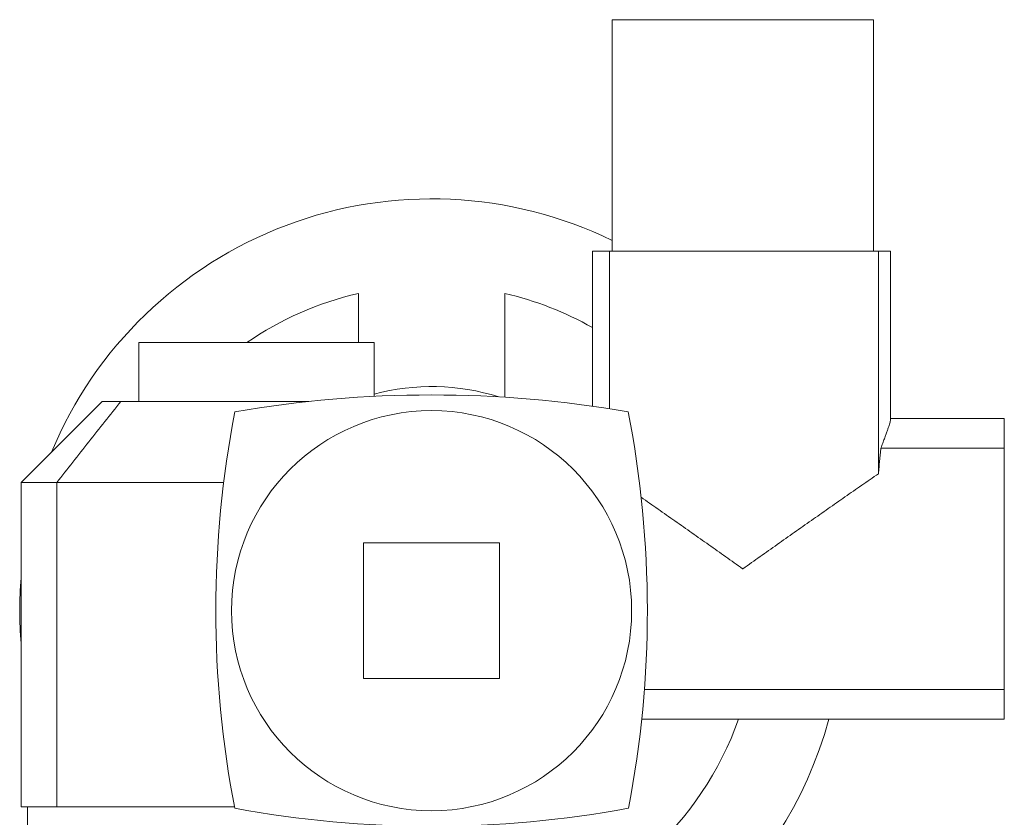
# Model space of a CAD drawing. Header units: millimetres. Extents: x -820 to 640, y -6 to 1867.
# Tile 11 of 11: x 263 to 640, y 1562 to 1867. Entities that reach past the tile are written whole.
import ezdxf

# ---------------------------------------------------------------- set-up
doc = ezdxf.new("R2010")
doc.units = ezdxf.units.MM

msp = doc.modelspace()

# ---------------------------------------------------------------- linework, layer by layer
at = {"color": 7, "linetype": 'Continuous', "lineweight": 15}
for p, q in [((489.9, 1867.23), (489.9, 1778.73)), ((489.9, 1867.23), (539.9, 1867.23)), ((539.9, 1867.23), (589.9, 1867.23)), ((589.9, 1778.73), (589.9, 1867.23)), ((482.4, 1778.73), (482.4, 1719.44)), ((482.4, 1778.73), (488.98, 1778.73)), ((488.98, 1778.73), (591.77, 1778.73)), ((488.98, 1778.73), (488.98, 1718.46)), ((591.77, 1778.73), (591.77, 1693.59)), ((591.77, 1778.73), (596.41, 1778.73)), ((596.41, 1714.41), (596.41, 1778.73)), ((392.9, 1762.54), (392.9, 1743.73)), ((448.9, 1722.85), (448.9, 1762.54)), ((308.9, 1743.73), (308.9, 1721.23)), ((308.9, 1743.73), (353.9, 1743.73)), ((353.9, 1743.73), (398.9, 1743.73)), ((398.9, 1723.19), (398.9, 1743.73)), ((294.9, 1721.23), (263.9, 1690.23)), ((294.9, 1721.23), (302.12, 1721.23)), ((302.12, 1721.23), (373.94, 1721.23)), ((639.9, 1714.73), (596.41, 1714.73)), ((639.9, 1714.73), (639.9, 1703.42)), ((592.7, 1703.42), (639.9, 1703.42)), ((639.9, 1703.42), (639.9, 1611.04)), ((263.9, 1690.23), (263.9, 1566.23)), ((277.56, 1690.23), (263.9, 1690.23)), ((277.56, 1690.23), (277.56, 1566.23)), ((341.41, 1690.23), (277.56, 1690.23)), ((394.9, 1667.23), (394.9, 1615.23)), ((446.9, 1667.23), (394.9, 1667.23)), ((446.9, 1615.23), (446.9, 1667.23)), ((394.9, 1615.23), (446.9, 1615.23)), ((502.25, 1611.04), (639.9, 1611.04)), ((639.9, 1611.04), (639.9, 1599.73)), ((501.24, 1599.73), (639.9, 1599.73)), ((263.9, 1566.23), (277.56, 1566.23)), ((266.4, 1566.23), (266.4, 1551.23)), ((277.56, 1566.23), (345.49, 1566.23))]:
    msp.add_line(p, q, dxfattribs=at)
msp.add_circle((420.9, 1641.23), 76.5, dxfattribs=at)
for centre, radius, start, end in [((420.9, 1641.23), 157.5, 64.0176, 157.3541), ((420.9, 1641.23), 124.5, 102.997, 124.5842), ((420.9, 1641.23), 124.5, 60.3978, 77.003), ((420.9, 1641.23), 85.69, 72.5679, 104.8767), ((420.9, 1281.43), 442.3, 80.2108, 99.7892), ((738.4, 1641.23), 400, 169.0385, 190.8868), ((103.4, 1641.23), 400, 349.1132, 10.9615), ((420.9, 1641.23), 157.5, 175.4334, 180), ((420.9, 1641.23), 157.5, 180, 184.5666), ((420.9, 1641.23), 157.5, 275.0997, 344.7226), ((420.9, 1641.23), 124.5, 282.997, 340.5288), ((420.9, 1970), 411.27, 259.4499, 280.5501)]:
    msp.add_arc(centre, radius, start, end, dxfattribs=at)
for points, knots in [([(302.12, 1721.23), (300.06, 1718.67), (295.94, 1713.56), (287.74, 1703.25), (281.63, 1695.44), (277.56, 1690.23)], [0, 0, 0, 0, 0.249988, 0.499976, 1, 1, 1, 1]), ([(596.4, 1714.41), (596.4, 1714.33), (596.4, 1714.15), (596.3, 1713.67), (596.12, 1712.99), (595.86, 1712.13), (595.52, 1711.12), (595.11, 1709.93), (594.61, 1708.56), (594.04, 1707.01), (593.41, 1705.32), (592.93, 1704.06), (592.7, 1703.42)], [0, 0, 0, 0, 0.070895, 0.170657, 0.272573, 0.374594, 0.476617, 0.578538, 0.683847, 0.789263, 0.894684, 1, 1, 1, 1]), ([(592.7, 1703.42), (592.61, 1702.62), (592.45, 1701.02), (592.22, 1698.58), (591.99, 1696.11), (591.84, 1694.43), (591.77, 1693.59)], [0, 0, 0, 0, 0.249636, 0.499269, 0.749634, 1, 1, 1, 1]), ([(591.77, 1693.59), (589.64, 1692.13), (585.39, 1689.2), (578.98, 1684.74), (572.56, 1680.26), (566.1, 1675.72), (559.59, 1671.15), (553.06, 1666.54), (546.51, 1661.91), (542.13, 1658.81), (539.92, 1657.25), (539.9, 1657.23)], [0, 0, 0, 0, 0.124052, 0.248152, 0.372254, 0.49631, 0.621859, 0.747453, 0.873049, 0.998599, 1, 1, 1, 1]), ([(539.9, 1657.23), (539.87, 1657.25), (537.69, 1658.79), (533.36, 1661.85), (526.91, 1666.42), (520.44, 1670.98), (513.97, 1675.53), (507.49, 1680.07), (503.19, 1683.07), (501.04, 1684.58)], [0, 0, 0, 0, 0.001875, 0.1676837, 0.3335222, 0.4993306, 0.6662107, 0.8331212, 1, 1, 1, 1])]:
    msp.add_open_spline(points, degree=3, knots=knots, dxfattribs=at)

doc.saveas('drawing.dxf')
